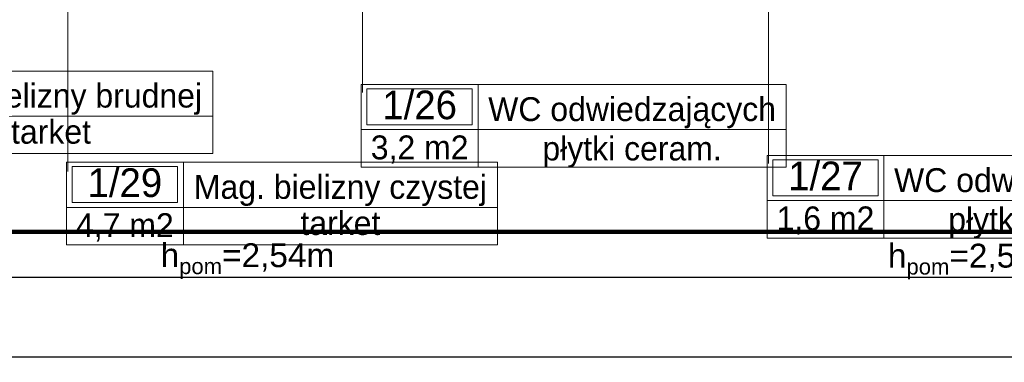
# Model space of a CAD drawing. Header units: millimetres. Extents: x -50073 to 84772, y -78870 to -35317.
# Tile 23 of 125: x 15495 to 21674, y -78870 to -76717. Entities that reach past the tile are written whole.
import ezdxf
from ezdxf.enums import TextEntityAlignment as Align

# ---------------------------------------------------------------- set-up
doc = ezdxf.new("R2010")
doc.units = ezdxf.units.MM
doc.header["$MEASUREMENT"] = 0
for name, color, linetype, lineweight in [('0_Nr_pióra__3', 7, 'Continuous', 20), ('0_Nr_pióra__4', 7, 'Continuous', 25), ('_podkład_Nr_pióra__1', 7, 'Continuous', 0), ('Metryczki pomieszczeń ArchiCADa_Nr_pióra__1', 7, 'Continuous', 0)]:
    doc.layers.add(name, color=color, linetype=linetype, lineweight=lineweight)
doc.layers.add('Elementy modelu - Strefy', color=7, linetype='Continuous')
doc.styles.add('GENERATED_STYLE_1', font='txt')
doc.styles.add('GENERATED_STYLE_2', font='txt')
doc.styles.add('GENERATED_STYLE_4', font='txt')

# ---------------------------------------------------------------- blocks, each defined once
blk = doc.blocks.new('WC odwiedzających_1_26_26', base_point=(18371.6, -77407.6))
at = {"layer": 'Metryczki pomieszczeń ArchiCADa_Nr_pióra__1', "linetype": 'Continuous'}
for p, q in [((17637.5, -77124.8), (20304.1, -77124.8)), ((17637.5, -77643.3), (17637.5, -77124.8)), ((17674.2, -77150.7), (18334.9, -77150.7)), ((17674.2, -77377), (17674.2, -77150.7)), ((18334.9, -77150.7), (18334.9, -77377)), ((18371.6, -77124.8), (18371.6, -77643.3)), ((20304.1, -77124.8), (20304.1, -77643.3)), ((17637.5, -77407.6), (20304.1, -77407.6)), ((18334.9, -77377), (17674.2, -77377)), ((20304.1, -77643.3), (17637.5, -77643.3))]:
    blk.add_line(p, q, dxfattribs=at)
at = {"layer": 'Metryczki pomieszczeń ArchiCADa_Nr_pióra__1'}
for tag, height, style, p in [('ROOM_NUMBER', 180, 'GENERATED_STYLE_2', (18004.6, -77252.7)), ('ROOM_NAME', 150, 'GENERATED_STYLE_1', (19337.8, -77279.2)), ('ROOM_CALC_AREA', 150, 'GENERATED_STYLE_1', (18004.6, -77519.7)), ('floor_f', 150, 'GENERATED_STYLE_1', (19337.8, -77526.7))]:
    blk.add_attdef(tag, text='', height=height, dxfattribs=dict(at, style=style)).set_placement(p, align=Align.MIDDLE_CENTER)
blk = doc.blocks.new('WC odwiedzających_1_27_27', base_point=(20918.5, -77853.7))
at = {"layer": 'Metryczki pomieszczeń ArchiCADa_Nr_pióra__1', "linetype": 'Continuous'}
for p, q in [((20184.5, -77570.8), (22851, -77570.8)), ((20184.5, -78089.4), (20184.5, -77570.8)), ((20221.2, -77596.8), (20881.8, -77596.8)), ((20221.2, -77823), (20221.2, -77596.8)), ((20881.8, -77596.8), (20881.8, -77823)), ((20918.5, -77570.8), (20918.5, -78089.4)), ((22851, -77570.8), (22851, -78089.4)), ((20184.5, -77853.7), (22851, -77853.7)), ((20881.8, -77823), (20221.2, -77823)), ((22851, -78089.4), (20184.5, -78089.4))]:
    blk.add_line(p, q, dxfattribs=at)
at = {"layer": 'Metryczki pomieszczeń ArchiCADa_Nr_pióra__1'}
for tag, height, style, p in [('ROOM_NUMBER', 180, 'GENERATED_STYLE_2', (20551.5, -77698.7)), ('ROOM_NAME', 150, 'GENERATED_STYLE_1', (21884.8, -77725.3)), ('ROOM_CALC_AREA', 150, 'GENERATED_STYLE_1', (20551.5, -77965.7)), ('floor_f', 150, 'GENERATED_STYLE_1', (21884.8, -77972.8))]:
    blk.add_attdef(tag, text='', height=height, dxfattribs=dict(at, style=style)).set_placement(p, align=Align.MIDDLE_CENTER)
blk = doc.blocks.new('Mag. bielizny brudnej_1_28_28', base_point=(14675.3, -77322.7))
at = {"layer": 'Metryczki pomieszczeń ArchiCADa_Nr_pióra__1', "linetype": 'Continuous'}
for p, q in [((13941.2, -77039.8), (16707.1, -77039.8)), ((13941.2, -77558.4), (13941.2, -77039.8)), ((14675.3, -77039.8), (14675.3, -77558.4)), ((16707.1, -77039.8), (16707.1, -77558.4)), ((13977.9, -77065.7), (14638.6, -77065.7)), ((13977.9, -77292), (13977.9, -77065.7)), ((14638.6, -77065.7), (14638.6, -77292)), ((14638.6, -77292), (13977.9, -77292)), ((13941.2, -77322.7), (16707.1, -77322.7)), ((16707.1, -77558.4), (13941.2, -77558.4))]:
    blk.add_line(p, q, dxfattribs=at)
at = {"layer": 'Metryczki pomieszczeń ArchiCADa_Nr_pióra__1'}
for tag, height, style, p in [('ROOM_NUMBER', 180, 'GENERATED_STYLE_2', (14308.2, -77167.8)), ('ROOM_NAME', 150, 'GENERATED_STYLE_1', (15691.2, -77194.3)), ('ROOM_CALC_AREA', 150, 'GENERATED_STYLE_1', (14308.2, -77434.7)), ('floor_f', 150, 'GENERATED_STYLE_1', (15691.2, -77421.3))]:
    blk.add_attdef(tag, text='', height=height, dxfattribs=dict(at, style=style)).set_placement(p, align=Align.MIDDLE_CENTER)
blk = doc.blocks.new('Mag. bielizny czystej_1_29_29', base_point=(16521.7, -77896.3))
at = {"layer": 'Metryczki pomieszczeń ArchiCADa_Nr_pióra__1', "linetype": 'Continuous'}
for p, q in [((15787.6, -77613.4), (18493, -77613.4)), ((15787.6, -78132), (15787.6, -77613.4)), ((15824.3, -77639.3), (16485, -77639.3)), ((15824.3, -77865.6), (15824.3, -77639.3)), ((16485, -77639.3), (16485, -77865.6)), ((16521.7, -77613.4), (16521.7, -78132)), ((18493, -77613.4), (18493, -78132)), ((15787.6, -77896.3), (18493, -77896.3)), ((16485, -77865.6), (15824.3, -77865.6)), ((18493, -78132), (15787.6, -78132))]:
    blk.add_line(p, q, dxfattribs=at)
at = {"layer": 'Metryczki pomieszczeń ArchiCADa_Nr_pióra__1'}
for tag, height, style, p in [('ROOM_NUMBER', 180, 'GENERATED_STYLE_2', (16154.6, -77741.4)), ('ROOM_NAME', 150, 'GENERATED_STYLE_1', (17507.3, -77767.9)), ('floor_f', 150, 'GENERATED_STYLE_1', (17507.3, -77994.9)), ('ROOM_CALC_AREA', 150, 'GENERATED_STYLE_1', (16154.6, -78008.3))]:
    blk.add_attdef(tag, text='', height=height, dxfattribs=dict(at, style=style)).set_placement(p, align=Align.MIDDLE_CENTER)

msp = doc.modelspace()

# ---------------------------------------------------------------- linework, layer by layer
at = {"color": 10, "lineweight": 106}
msp.add_lwpolyline([(66.617, -62583.342), (2355.65, -62594.844), (2355.65, -78050.061), (23019.646, -78050.061), (23019.646, -74088.498), (27356.387, -74088.498), (27356.387, -76174.624), (31806.314, -76174.624), (31806.314, -70254.194), (29738.593, -70254.194), (29738.593, -64145.049), (48237.42, -64145.049), (53610.352, -68583.295), (53610.352, -70500.678), (57061.641, -70500.678), (57061.641, -65412.681), (59990.725, -65412.681), (59990.725, -59684.671), (37804.772, -41061.805), (28682.341, -41061.805), (28682.341, -51358.017), (2441.313, -51358.017)], dxfattribs=at)
at = {"layer": '0_Nr_pióra__4', "linetype": 'Continuous', "flags": 128}
for points in [[(84771.934, -35317.498), (-13943.569, -35317.498), (-13943.569, -78836.041), (84771.934, -78836.041)], [(84271.934, -35817.498), (-13443.569, -35817.498), (-13443.569, -78336.041), (84271.934, -78336.041)]]:
    msp.add_lwpolyline(points, close=True, dxfattribs=at)
at = {"layer": '_podkład_Nr_pióra__1', "linetype": 'Continuous'}
for p, q in [((15796.959, -77672.004), (15796.959, -76122.364)), ((20193.843, -77621.429), (20193.843, -76102.184)), ((17646.88, -77175.359), (17646.88, -76146.343))]:
    msp.add_line(p, q, dxfattribs=at)

# ---------------------------------------------------------------- block references
at = {"layer": 'Elementy modelu - Strefy', "linetype": 'Continuous'}
ref = msp.add_blockref('Mag. bielizny brudnej_1_28_28', (14675.258, -77322.666), dxfattribs=at)
ref.add_attrib('ROOM_NAME', 'Mag. bielizny brudnej', dxfattribs={"layer": 'Metryczki pomieszczeń ArchiCADa_Nr_pióra__1', "color": 7, "height": 150, "style": 'GENERATED_STYLE_1'}).set_placement((15691.181, -77194.263), align=Align.MIDDLE_CENTER)
ref.add_attrib('ROOM_NUMBER', '1/28', dxfattribs={"layer": 'Metryczki pomieszczeń ArchiCADa_Nr_pióra__1', "color": 7, "height": 180, "style": 'GENERATED_STYLE_2'}).set_placement((14308.237, -77167.779), align=Align.MIDDLE_CENTER)
ref.add_attrib('ROOM_CALC_AREA', '4,5 m2', dxfattribs={"layer": 'Metryczki pomieszczeń ArchiCADa_Nr_pióra__1', "color": 7, "height": 150, "style": 'GENERATED_STYLE_1'}).set_placement((14308.237, -77434.718), align=Align.MIDDLE_CENTER)
ref.add_attrib('floor_f', 'tarket', dxfattribs={"layer": 'Metryczki pomieszczeń ArchiCADa_Nr_pióra__1', "color": 7, "height": 150, "style": 'GENERATED_STYLE_1'}).set_placement((15691.181, -77421.346), align=Align.MIDDLE_CENTER)
ref = msp.add_blockref('WC odwiedzających_1_26_26', (18371.584, -77407.617), dxfattribs=at)
ref.add_attrib('ROOM_NAME', 'WC odwiedzających', dxfattribs={"layer": 'Metryczki pomieszczeń ArchiCADa_Nr_pióra__1', "color": 7, "height": 150, "style": 'GENERATED_STYLE_1'}).set_placement((19337.825, -77279.214), align=Align.MIDDLE_CENTER)
ref.add_attrib('ROOM_NUMBER', '1/26', dxfattribs={"layer": 'Metryczki pomieszczeń ArchiCADa_Nr_pióra__1', "color": 7, "height": 180, "style": 'GENERATED_STYLE_2'}).set_placement((18004.564, -77252.668), align=Align.MIDDLE_CENTER)
ref.add_attrib('ROOM_CALC_AREA', '3,2 m2', dxfattribs={"layer": 'Metryczki pomieszczeń ArchiCADa_Nr_pióra__1', "color": 7, "height": 150, "style": 'GENERATED_STYLE_1'}).set_placement((18004.564, -77519.668), align=Align.MIDDLE_CENTER)
ref.add_attrib('floor_f', 'płytki ceram.', dxfattribs={"layer": 'Metryczki pomieszczeń ArchiCADa_Nr_pióra__1', "color": 7, "height": 150, "style": 'GENERATED_STYLE_1'}).set_placement((19337.825, -77526.714), align=Align.MIDDLE_CENTER)
ref = msp.add_blockref('WC odwiedzających_1_27_27', (20918.546, -77853.687), dxfattribs=at)
ref.add_attrib('ROOM_NAME', 'WC odwiedzających', dxfattribs={"layer": 'Metryczki pomieszczeń ArchiCADa_Nr_pióra__1', "color": 7, "height": 150, "style": 'GENERATED_STYLE_1'}).set_placement((21884.787, -77725.284), align=Align.MIDDLE_CENTER)
ref.add_attrib('ROOM_NUMBER', '1/27', dxfattribs={"layer": 'Metryczki pomieszczeń ArchiCADa_Nr_pióra__1', "color": 7, "height": 180, "style": 'GENERATED_STYLE_2'}).set_placement((20551.525, -77698.738), align=Align.MIDDLE_CENTER)
ref.add_attrib('ROOM_CALC_AREA', '1,6 m2', dxfattribs={"layer": 'Metryczki pomieszczeń ArchiCADa_Nr_pióra__1', "color": 7, "height": 150, "style": 'GENERATED_STYLE_1'}).set_placement((20551.525, -77965.738), align=Align.MIDDLE_CENTER)
ref.add_attrib('floor_f', 'płytki ceram.', dxfattribs={"layer": 'Metryczki pomieszczeń ArchiCADa_Nr_pióra__1', "color": 7, "height": 150, "style": 'GENERATED_STYLE_1'}).set_placement((21884.787, -77972.784), align=Align.MIDDLE_CENTER)
ref = msp.add_blockref('Mag. bielizny czystej_1_29_29', (16521.663, -77896.269), dxfattribs=at)
ref.add_attrib('ROOM_NAME', 'Mag. bielizny czystej', dxfattribs={"layer": 'Metryczki pomieszczeń ArchiCADa_Nr_pióra__1', "color": 7, "height": 150, "style": 'GENERATED_STYLE_1'}).set_placement((17507.346, -77767.866), align=Align.MIDDLE_CENTER)
ref.add_attrib('ROOM_NUMBER', '1/29', dxfattribs={"layer": 'Metryczki pomieszczeń ArchiCADa_Nr_pióra__1', "color": 7, "height": 180, "style": 'GENERATED_STYLE_2'}).set_placement((16154.643, -77741.382), align=Align.MIDDLE_CENTER)
ref.add_attrib('ROOM_CALC_AREA', '4,7 m2', dxfattribs={"layer": 'Metryczki pomieszczeń ArchiCADa_Nr_pióra__1', "color": 7, "height": 150, "style": 'GENERATED_STYLE_1'}).set_placement((16154.643, -78008.32), align=Align.MIDDLE_CENTER)
ref.add_attrib('floor_f', 'tarket', dxfattribs={"layer": 'Metryczki pomieszczeń ArchiCADa_Nr_pióra__1', "color": 7, "height": 150, "style": 'GENERATED_STYLE_1'}).set_placement((17507.346, -77994.949), align=Align.MIDDLE_CENTER)

# ---------------------------------------------------------------- texts
at = {"layer": '0_Nr_pióra__3', "linetype": 'Continuous', "char_height": 150, "attachment_point": 2, "style": 'GENERATED_STYLE_4'}
for s, insert in [('\\A1;{\\fArial|b0|i0|c0|p38;h\\fArial|b0|i0|c0|p38;\\A1{\\H.66x;\\S ^ pom;}\\fArial|b0|i0|c0|p38;=2,54m}', (16923.986, -78078.205)), ('\\A1;{\\fArial|b0|i0|c0|p38;h\\fArial|b0|i0|c0|p38;\\A1{\\H.66x;\\S ^ pom;}\\fArial|b0|i0|c0|p38;=2,50m}', (21488.432, -78081.059))]:
    msp.add_mtext(s, dxfattribs=dict(at, insert=insert))

doc.saveas('drawing.dxf')
